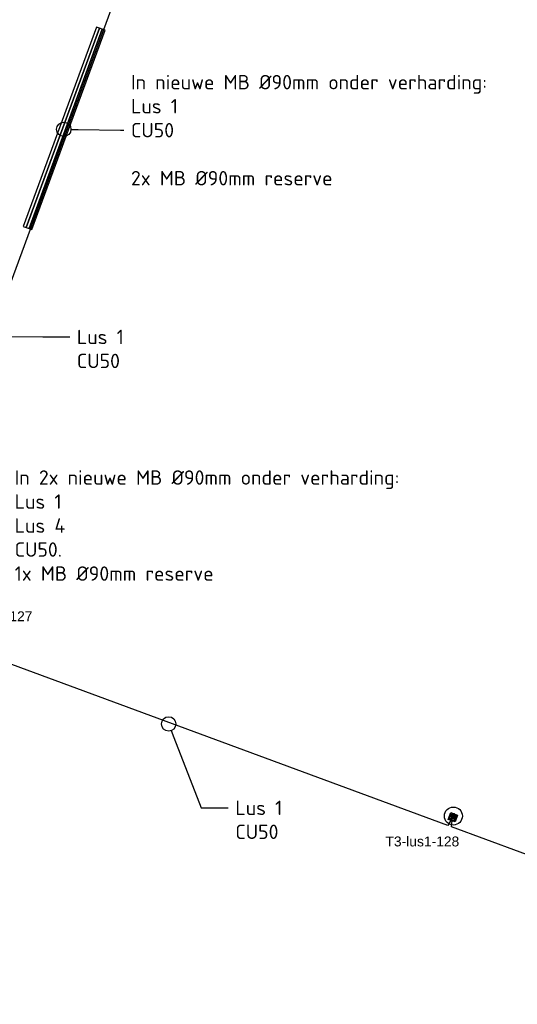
# Model space of a CAD drawing. Header units: metres. Extents: x 176029 to 179341, y 406836 to 408537.
# Tile 8 of 27: x 176184 to 176226, y 407841 to 407923. Entities that reach past the tile are written whole.
import ezdxf
from ezdxf import colors
from ezdxf.entities.mleader import LeaderData, LeaderLine
from ezdxf.math import Vec2, Vec3

# ---------------------------------------------------------------- set-up
doc = ezdxf.new("R2010")
doc.units = ezdxf.units.M
doc.layers.add('Codering armaturen', color=7, linetype='Continuous', lineweight=0)
doc.layers.add('N-ET-Montage-Trafoput nieuw', color=1, linetype='Continuous', lineweight=30)
for name, color, linetype in [('N-ET-VVV-LUS 1', 10, 'Continuous'), ('N-ET-VVV-MANTELBUIS', 3, 'Continuous'), ('opbouw rolbaanlicht', 1, 'Continuous'), ('tekst_labels', 7, 'Continuous')]:
    doc.layers.add(name, color=color, linetype=linetype)
doc.styles.add('DVD_Standaard_35', font='arial.ttf', dxfattribs={"height": 3.5})
doc.styles.add('NLCS-ISO', font='isocpeur.ttf')
doc.styles.add('Style-ENGINEERING', font='ENGINEERING.shx')

# ---------------------------------------------------------------- blocks, each defined once
blk = doc.blocks.new('A$C68DF78CD')
for p, q in [((-99, -682), (-115, -670)), ((-101, -668), (-113, -684))]:
    blk.add_line(p, q)
at = {"linetype": 'ByBlock', "lineweight": -2}
for points in [[(147, -836), (-344, -491), (0, 0), (491, -344)], [(135, -766), (-275, -479), (12, -70), (422, -357)], [(134, -759), (-268, -478), (13, -77), (415, -358)], [(-38, -698), (-151, -618), (-131, -589), (-17, -668)], [(-49, -260), (-90, -232), (-3, -109), (38, -137)], [(22, -256), (-19, -227), (-7, -211), (34, -240)], [(308, -405), (267, -377), (279, -360), (320, -389)]]:
    blk.add_lwpolyline(points, close=True, dxfattribs=at)
blk.add_lwpolyline([(-114, -258), (287, -540)], dxfattribs=at)
at = {"linetype": 'ByBlock', "lineweight": -2, "flags": 128}
blk.add_lwpolyline([(-8, -128), (3, -143), (7, -137), (20, -155)], dxfattribs=at)
at = {"linetype": 'ByBlock', "lineweight": -2}
for centre, radius in [((-133, -608), 5.65), ((-65, -240), 4.79), ((-35, -677), 5.65), ((10, -509), 25), ((14, -128), 4.79)]:
    blk.add_circle(centre, radius, dxfattribs=at)
at = {"linetype": 'ByBlock', "lineweight": -2, "extrusion": (0, 0, -1)}
blk.add_solid([(-20, -155), (-11, -149), (-18, -144)], dxfattribs=at)
at = {"linetype": 'ByBlock', "lineweight": -2, "style": 'Style-ENGINEERING'}
for s, height, p in [('PAS OP H.S.', 10.13, (-66, -226)), ('LEVENS-', 10.1, (-53, -234)), ('GEVAARLIJK', 10.1, (-41, -243))]:
    blk.add_text(s, height=height, rotation=54.98752, dxfattribs=at).set_placement(p)
blk = doc.blocks.new('opbouw rolbaanlicht')
at = {"layer": 'opbouw rolbaanlicht', "color": 0}
blk.add_circle((0, 0), 0.75, dxfattribs=at)
for points in [[(-0.25, 0), (0.056, 0.244), (0.25, 0)], [(-0.25, 0), (-0.156, 0.195), (0.056, 0.244)], [(-0.25, 0), (-0.225, 0.108), (-0.156, 0.195)], [(-0.25, 0), (0.25, 0), (-0.056, -0.244)], [(-0.056, -0.244), (-0.156, -0.195), (-0.25, 0)], [(-0.156, -0.195), (-0.225, -0.108), (-0.25, 0)], [(-0.156, 0.195), (-0.056, 0.244), (0.056, 0.244)], [(0.25, 0), (0.156, -0.195), (-0.056, -0.244)], [(0.056, 0.244), (0.156, 0.195), (0.25, 0)], [(0.156, 0.195), (0.225, 0.108), (0.25, 0)], [(0.25, 0), (0.225, -0.108), (0.156, -0.195)], [(0.156, -0.195), (0.056, -0.244), (-0.056, -0.244)]]:
    blk.add_solid(points, dxfattribs=at)
blk = doc.blocks.new('_DotBlank')
at = {"color": 0, "linetype": 'ByBlock', "lineweight": -2}
blk.add_line((-0.5, 0), (-1, 0), dxfattribs=at)
blk.add_circle((0, 0), 0.5, dxfattribs=at)

msp = doc.modelspace()

# ---------------------------------------------------------------- linework, layer by layer
at = {"layer": 'N-ET-VVV-LUS 1'}
msp.add_lwpolyline([(176260.37, 407841.215), (176220.291, 407855.991), (176220.376, 407856.786), (176219.986, 407856.104), (176180.002, 407870.863), (176180.087, 407871.658), (176179.697, 407870.975), (176175.819, 407871.796), (176170.111, 407869.238), (176169.635, 407869.51), (176176.436, 407888.062), (176176.873, 407889.123), (176178.789, 407888.416), (176196.21, 407935.767), (176195.992, 407935.847), (176196.076, 407936.642), (176195.686, 407935.96), (176194.045, 407936.602, 0.114162), (176172.519, 407940.931), (176170.969, 407956.423, -0.092562), (176199.232, 407950.86), (176201.224, 407950.143), (176238.396, 407936.424)], format="xyb", dxfattribs=at)
at = {"layer": 'N-ET-VVV-MANTELBUIS'}
for points in [[(176184.833, 407905.944), (176190.942, 407922.567), (176190.697, 407922.648), (176184.588, 407906.025)], [(176185.075, 407905.855), (176191.184, 407922.478), (176190.939, 407922.559), (176184.83, 407905.936)], [(176185.32, 407905.774), (176191.429, 407922.398), (176191.184, 407922.478), (176185.075, 407905.855)]]:
    msp.add_lwpolyline(points, close=True, dxfattribs=at)

# ---------------------------------------------------------------- block references
at = {"layer": 'N-ET-Montage-Trafoput nieuw', "linetype": 'Continuous', "xscale": 0.001000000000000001, "yscale": 0.001000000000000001, "rotation": 194.764294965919}
msp.add_blockref('A$C68DF78CD', (176220.594, 407856.417, 0.053), dxfattribs=at)
at = {"layer": 'N-ET-VVV-LUS 1'}
msp.add_blockref('opbouw rolbaanlicht', (176220.454, 407856.906, 0.053), dxfattribs=at)

# ---------------------------------------------------------------- texts
at = {"layer": 'Codering armaturen', "style": 'DVD_Standaard_35'}
for s, p in [('T3-lus1-127', (176179.21, 407873.136)), ('T3-lus1-128', (176214.793, 407854.373))]:
    msp.add_text(s, height=0.82503, rotation=359.99291, dxfattribs=at).set_placement(p)

# ---------------------------------------------------------------- leaders
at = {"layer": 'tekst_labels'}
ml = msp.add_multileader_mtext('Standard', dxfattribs=at)
ml.set_content('In nieuwe MB Ø90mm onder verharding:\\PLus 1\\PCU50^J^J2x MB Ø90mm reserve', color=256, style='NLCS-ISO')
ml.set_leader_properties()
ml.set_arrow_properties(name='DOTBLANK')
ml.build(insert=Vec2(0, 0))
ml.multileader.update_dxf_attribs({"text_left_attachment_type": 2, "arrow_head_size": 1.2, "scale": 0.3})
ctx = ml.context
ctx.base_point, ctx.scale, ctx.char_height, ctx.arrow_head_size, ctx.landing_gap_size, ctx.plane_origin = Vec3(176192.976, 407914.055), 0.3, 1.2, 1.2, 0.6, Vec3(176210.158, 407900.702)
ctx.left_attachment = 2
notes = []
notes.append((ctx, [(0, (1, 1, 0), (176192.7, 407914.055), (1, 0), 0.276, [(0, [(176187.972, 407914.127)], 0, [])])]))
ctx.mtext.insert, ctx.mtext.flow_direction = Vec3(176193.576, 407918.655), 5
ml = msp.add_multileader_mtext('Standard', dxfattribs=at)
ml.set_content('Lus 1\\PCU50', color=256, style='NLCS-ISO')
ml.set_leader_properties()
ml.set_arrow_properties(name='DOTBLANK')
ml.build(insert=Vec2(0, 0))
ml.multileader.update_dxf_attribs({"arrow_head_size": 1.2, "scale": 0.3})
ctx = ml.context
ctx.base_point, ctx.scale, ctx.char_height, ctx.arrow_head_size, ctx.landing_gap_size, ctx.plane_origin = Vec3(176188.463, 407896.826), 0.3, 1.2, 1.2, 0.6, Vec3(176203.679, 407883.473)
notes.append((ctx, [(0, (1, 1, 0), (176186.221, 407896.826), (1, 0), 2.242, [(0, [(176181.866, 407896.868)], 0, [])])]))
ctx.mtext.insert, ctx.mtext.flow_direction = Vec3(176189.063, 407897.426), 5
ml = msp.add_multileader_mtext('Standard', dxfattribs=at)
ml.set_content('In 2x nieuwe MB Ø90mm onder verharding:^JLus 1 ^JLus 4\\PCU50.^J1x MB Ø90mm reserve', color=256, style='NLCS-ISO')
ml.set_leader_properties()
ml.set_arrow_properties(name='DOTBLANK')
ml.build(insert=Vec2(0, 0))
ml.multileader.update_dxf_attribs({"text_left_attachment_type": 2, "arrow_head_size": 1.2, "scale": 0.3})
ctx = ml.context
ctx.base_point, ctx.scale, ctx.char_height, ctx.arrow_head_size, ctx.landing_gap_size, ctx.plane_origin = Vec3(176183.276, 407881.109), 0.3, 1.2, 1.2, 0.6, Vec3(176194.971, 407865.67)
ctx.left_attachment = 2
notes.append((ctx, [(0, (1, 1, 0), (176181.034, 407881.109), (1, 0), 2.242, [(0, [(176173.158, 407879.065)], 0, [])])]))
ctx.mtext.insert, ctx.mtext.flow_direction = Vec3(176183.876, 407885.71), 5
ml = msp.add_multileader_mtext('Standard', dxfattribs=at)
ml.set_content('Lus 1\\PCU50', color=256, style='NLCS-ISO')
ml.set_leader_properties()
ml.set_arrow_properties(name='DOTBLANK')
ml.build(insert=Vec2(0, 0))
ml.multileader.update_dxf_attribs({"arrow_head_size": 1.2, "scale": 0.3})
ctx = ml.context
ctx.base_point, ctx.scale, ctx.char_height, ctx.arrow_head_size, ctx.landing_gap_size, ctx.plane_origin = Vec3(176201.679, 407857.588), 0.3, 1.2, 1.2, 0.6, Vec3(176218.53, 407851.184)
notes.append((ctx, [(0, (1, 1, 0), (176199.437, 407857.588), (1, 0), 2.242, [(0, [(176196.717, 407864.579)], 0, [])])]))
ctx.mtext.insert, ctx.mtext.flow_direction = Vec3(176202.279, 407858.188), 5
for ctx, leaders in notes:
    for number, flags, end, landing, length, lines in leaders:
        leader = LeaderData()
        leader.index, (leader.has_last_leader_line, leader.has_dogleg_vector, leader.attachment_direction) = number, flags
        leader.last_leader_point, leader.dogleg_vector, leader.dogleg_length = Vec3(end), Vec3(landing), length
        for number, points, colour, breaks in lines:
            line = LeaderLine()
            line.index, line.vertices, line.color, line.breaks = number, Vec3.list(points), colors.encode_raw_color(colour), breaks
            leader.lines.append(line)
        ctx.leaders.append(leader)

doc.saveas('drawing.dxf')
